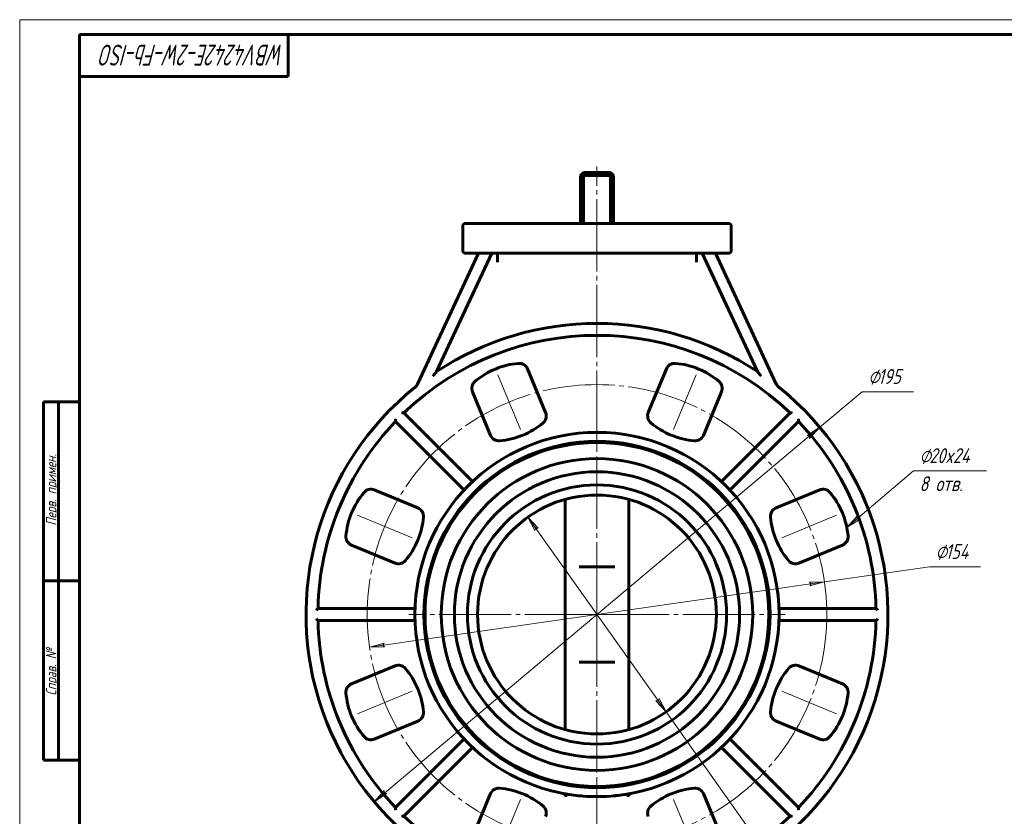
# Model space of a CAD drawing. Header units: millimetres. Extents: x 0 to 594, y 0 to 420.
# Tile 2 of 3: x 0 to 330, y 153 to 420. Entities that reach past the tile are written whole.
import ezdxf

# ---------------------------------------------------------------- set-up
doc = ezdxf.new("R2010")
doc.units = ezdxf.units.MM
for name, pattern in [('K5LT_AXLED', [28.723839, 24.223839, -1.5, 1.5, -1.5]), ('K5LT_BASIC', [0]), ('K5LT_THIN', [0])]:
    doc.linetypes.add(name, pattern=pattern)
doc.layers.add('Системный слой', color=7, linetype='Continuous')
doc.layers.add('Системный слой (1)', color=7, linetype='Continuous', true_color=0x6c6c6c)
doc.styles.add('KDIMTEXTSTYLE', font='txt', dxfattribs={"width": 0.96, "oblique": 15, "height": 5})
doc.styles.add('KTEXTSTYLE', font='txt', dxfattribs={"width": 0.96, "height": 5})
doc.dimstyles.new('KDIMSTYLE (1.00)', dxfattribs={"dimtxt": 5, "dimasz": 1, "dimexe": 2, "dimexo": 0, "dimgap": 1, "dimtad": 1, "dimtxsty": 'KDIMTEXTSTYLE', "dimsah": 1, "dimcen": 0, "dimdle": 1, "dimadec": 0, "dimazin": 0, "dimtfac": 0.667, "dimtmove": 0, "dimatfit": 3, "dimfxl": 1, "dimtvp": 1, "dimtolj": 1, "dimtzin": 0, "dimarcsym": 0})

# ---------------------------------------------------------------- blocks, each defined once
blk = doc.blocks.new('U0')
at = {"layer": 'Системный слой (1)', "color": 143, "linetype": 'K5LT_BASIC', "lineweight": 60, "true_color": 0x33acca}
for start, end in [(259.1988, 261.1523), (275.1885, 277.953), (278.9022, 280.8012)]:
    blk.add_arc((193.45, 220.78), 61, start, end, dxfattribs=at)
blk = doc.blocks.new('U1')
at = {"layer": 'Системный слой (1)', "color": 143, "linetype": 'K5LT_BASIC', "lineweight": 60, "true_color": 0x33acca}
for p, q in [((199.11, 160.04), (200.1, 160.14)), ((200.1, 160.14), (201.03, 160.25)), ((201.03, 160.25), (201.89, 160.37))]:
    blk.add_line(p, q, dxfattribs=at)
blk = doc.blocks.new('U2')
at = {"layer": 'Системный слой (1)', "color": 143, "linetype": 'K5LT_BASIC', "lineweight": 60, "true_color": 0x33acca}
for p, q in [((186.55, 160.17), (185.72, 160.27)), ((187.43, 160.08), (186.55, 160.17)), ((188.36, 159.99), (187.43, 160.08)), ((190.03, 159.87), (188.81, 159.96)), ((191.3, 159.82), (190.03, 159.87)), ((192.59, 159.78), (191.3, 159.82)), ((195.55, 159.82), (195.07, 159.8)), ((196.02, 159.83), (195.55, 159.82)), ((196.49, 159.85), (196.02, 159.83)), ((198.9, 160.02), (198.89, 160.02)), ((198.96, 160.03), (198.9, 160.02)), ((200.19, 160.15), (198.96, 160.03)), ((201.38, 160.3), (200.19, 160.15)), ((202.43, 160.44), (201.38, 160.3))]:
    blk.add_line(p, q, dxfattribs=at)
blk = doc.blocks.new('U3')
at = {"layer": 'Системный слой (1)', "color": 30, "linetype": 'K5LT_AXLED', "lineweight": 18, "true_color": 0xff8000}
for q in [(193.45, 370.78), (130.45, 220.78), (256.45, 220.78), (193.45, 120.28)]:
    blk.add_line((193.45, 220.78), q, dxfattribs=at)
blk = doc.blocks.new('D0')
at = {"layer": 'Системный слой (1)'}
for points in [[(264.71, 279.75), (268.12, 283.47), (263.87, 280.76), (264.67, 280.58)], [(118.78, 158.09), (123.03, 160.8), (122.22, 160.98), (122.18, 161.81)]]:
    blk.add_hatch(color=7, dxfattribs=at).paths.add_polyline_path(points)
at = {"layer": 'Системный слой (1)', "color": 7, "linetype": 'K5LT_THIN', "lineweight": 18, "true_color": 0xffffff}
for p, q in [((268.12, 283.47), (282.33, 295.4)), ((118.78, 158.09), (268.12, 283.47)), ((263.87, 280.76), (268.12, 283.47)), ((264.67, 280.58), (263.87, 280.76)), ((264.71, 279.75), (264.67, 280.58)), ((268.12, 283.47), (264.71, 279.75)), ((118.78, 158.09), (122.18, 161.81)), ((122.18, 161.81), (122.22, 160.98)), ((123.03, 160.8), (118.78, 158.09)), ((122.22, 160.98), (123.03, 160.8))]:
    blk.add_line(p, q, dxfattribs=at)
blk.add_wipeout([(284.33, 296.4), (284.33, 303.78), (297, 303.78), (297, 296.4)]).dxf.layer = 'Системный слой (1)'
blk.add_line((282.33, 295.4), (299.52, 295.4), dxfattribs=at)
at = {"layer": 'Системный слой (1)', "color": 7, "char_height": 5, "attachment_point": 1, "style": 'KTEXTSTYLE'}
for s, insert in [('\\fArial|b0|c204|p34;\\H5.0;\\W1.000;\\Q15;\\fGOST Type AU|b0|i0|c204|p34;\\Q15;\\W0.960;⌀', (284.33, 302.99)), ('\\fArial|b0|c204|p34;\\H5.0;\\W1.000;\\Q15;\\fGOST Type AU|b0|i0|c204|p34;\\Q15;\\W0.960;195', (287.64, 302.99))]:
    blk.add_mtext(s, dxfattribs=dict(at, insert=insert))
blk = doc.blocks.new('KDIMARROW_01')
at = {"layer": 'Системный слой'}
blk.add_hatch(color=0, dxfattribs=at).paths.add_polyline_path([(0, 0), (-5, 0.66), (-4.5, 0), (-5, -0.66)])
at = {"layer": 'Системный слой', "color": 0, "linetype": 'K5LT_THIN', "lineweight": 18}
for p, q in [((-4.5, 0), (-5, 0.66)), ((-5, 0.66), (0, 0)), ((0, 0), (-5, -0.66)), ((-5, -0.66), (-4.5, 0))]:
    blk.add_line(p, q, dxfattribs=at)
at = {"layer": 'Системный слой (1)', "color": 0, "linetype": 'K5LT_THIN', "lineweight": 18}
blk.add_line((193.45, 67.47), (192.45, 67.47), dxfattribs=at)
blk = doc.blocks.new('D1')
at = {"layer": 'Системный слой (1)'}
for points in [[(264.81, 230.36), (269.67, 231.72), (264.62, 231.66), (265.21, 231.08)], [(122.27, 209.9), (121.68, 210.48), (122.09, 211.2), (117.23, 209.84)]]:
    blk.add_hatch(color=7, dxfattribs=at).paths.add_polyline_path(points)
at = {"layer": 'Системный слой (1)', "color": 7, "linetype": 'K5LT_THIN', "lineweight": 18, "true_color": 0xffffff}
for p, q in [((269.67, 231.72), (304.92, 236.78)), ((117.23, 209.84), (269.67, 231.72)), ((264.62, 231.66), (269.67, 231.72)), ((265.21, 231.08), (264.62, 231.66)), ((269.67, 231.72), (264.81, 230.36)), ((264.81, 230.36), (265.21, 231.08)), ((117.23, 209.84), (122.09, 211.2)), ((122.09, 211.2), (121.68, 210.48)), ((122.27, 209.9), (117.23, 209.84)), ((121.68, 210.48), (122.27, 209.9))]:
    blk.add_line(p, q, dxfattribs=at)
blk.add_wipeout([(306.92, 237.78), (306.92, 245.16), (319.47, 245.16), (319.47, 237.78)]).dxf.layer = 'Системный слой (1)'
blk.add_line((304.92, 236.78), (321.99, 236.78), dxfattribs=at)
at = {"layer": 'Системный слой (1)', "color": 7, "char_height": 5, "attachment_point": 1, "style": 'KTEXTSTYLE'}
for s, insert in [('\\fArial|b0|c204|p34;\\H5.0;\\W1.000;\\Q15;\\fGOST Type AU|b0|i0|c204|p34;\\Q15;\\W0.960;⌀', (306.92, 244.37)), ('\\fArial|b0|c204|p34;\\H5.0;\\W1.000;\\Q15;\\fGOST Type AU|b0|i0|c204|p34;\\Q15;\\W0.960;154', (310.23, 244.37))]:
    blk.add_mtext(s, dxfattribs=dict(at, insert=insert))
blk = doc.blocks.new('U4')
at = {"layer": 'Системный слой (1)'}
blk.add_hatch(color=7, dxfattribs=at).paths.add_polyline_path([(277.16, 249.91), (281.4, 252.64), (280.59, 252.82), (280.55, 253.64)])
at = {"layer": 'Системный слой (1)', "color": 7, "linetype": 'K5LT_THIN', "lineweight": 18, "true_color": 0xffffff}
for p, q in [((299.52, 268.89), (277.16, 249.91)), ((299.52, 268.89), (324, 268.89)), ((277.16, 249.91), (280.55, 253.64)), ((281.4, 252.64), (277.16, 249.91)), ((280.55, 253.64), (280.59, 252.82)), ((280.59, 252.82), (281.4, 252.64))]:
    blk.add_line(p, q, dxfattribs=at)
at = {"layer": 'Системный слой (1)', "color": 7, "char_height": 5, "attachment_point": 1, "style": 'KTEXTSTYLE'}
for s, insert in [('\\fArial|b0|c204|p34;\\H5.0;\\W1.000;\\Q15;\\fGOST Type AU|b0|i0|c204|p34;\\Q15;\\W0.960;⌀', (301.52, 276.48)), ('\\fArial|b0|c204|p34;\\H5.0;\\W1.000;\\Q15;\\fGOST Type AU|b0|i0|c204|p34;\\Q15;\\W0.960;20x24', (304.83, 276.48)), ('\\fArial|b0|c204|p34;\\H5.0;\\W1.000;\\Q15;\\fGOST Type AU|b0|i0|c204|p34;\\Q15;\\W0.960;8 отв.', (301.52, 267.09))]:
    blk.add_mtext(s, dxfattribs=dict(at, insert=insert))
blk = doc.blocks.new('D2')
at = {"layer": 'Системный слой (1)'}
for points in [[(173.74, 249.71), (170.31, 253.4), (172.66, 248.95), (172.91, 249.73)], [(216.59, 188.15), (214.23, 192.61), (213.99, 191.82), (213.16, 191.85)]]:
    blk.add_hatch(color=7, dxfattribs=at).paths.add_polyline_path(points)
at = {"layer": 'Системный слой (1)', "color": 7, "linetype": 'K5LT_THIN', "lineweight": 18, "true_color": 0xffffff}
for p, q in [((170.31, 253.4), (173.74, 249.71)), ((172.66, 248.95), (170.31, 253.4)), ((170.31, 253.4), (216.59, 188.15)), ((172.91, 249.73), (172.66, 248.95)), ((173.74, 249.71), (172.91, 249.73)), ((216.59, 188.15), (213.16, 191.85)), ((213.16, 191.85), (213.99, 191.82)), ((213.99, 191.82), (214.23, 192.61)), ((214.23, 192.61), (216.59, 188.15)), ((216.59, 188.15), (260.97, 125.59))]:
    blk.add_line(p, q, dxfattribs=at)
blk.add_wipeout([(262.97, 126.59), (262.97, 133.97), (276.91, 133.97), (276.91, 126.59)]).dxf.layer = 'Системный слой (1)'
blk.add_line((260.97, 125.59), (279.49, 125.59), dxfattribs=at)
at = {"layer": 'Системный слой (1)', "color": 7, "insert": (262.97, 133.17), "char_height": 5, "attachment_point": 1, "style": 'KTEXTSTYLE'}
blk.add_mtext('\\fArial|b0|c204|p34;\\H5.0;\\W1.000;\\Q15;\\fGOST Type AU|b0|i0|c204|p34;\\Q15;\\W0.960;DN80', dxfattribs=at)
blk = doc.blocks.new('U32')
at = {"color": 7, "linetype": 'K5LT_THIN', "lineweight": 18, "true_color": 0xffffff}
for p, q in [((0, 0), (0, 420)), ((0, 420), (594, 420))]:
    blk.add_line(p, q, dxfattribs=at)
at = {"color": 143, "linetype": 'K5LT_BASIC', "lineweight": 60, "true_color": 0x33acca}
for p, q in [((20, 5), (20, 415)), ((20, 415), (589, 415)), ((90, 415), (90, 401)), ((90, 401), (20, 401)), ((8, 172), (8, 292)), ((20, 292), (8, 292)), ((13, 172), (13, 292)), ((20, 232), (8, 232)), ((20, 172), (8, 172))]:
    blk.add_line(p, q, dxfattribs=at)
at = {"color": 7, "attachment_point": 1, "style": 'KTEXTSTYLE'}
for s, insert, char_height, rotation in [('\\fArial|b0|c204|p34;\\H5.0;\\W1.000;\\Q15;\\fGOST Type AU|b0|i0|c204|p34;\\Q15;\\W0.791;\\H7.00;WBV4242E-2W-Fb-ISO', (88.77, 404.64), 7, 180), ('\\fArial|b0|c204|p34;\\H5.0;\\W1.000;\\Q15;\\fGOST Type AU|b0|i0|c204|p34;\\Q15;\\W0.960;\\H3.50;Перв. примен.', (8.82, 250.52), 3.5, 90), ('\\fArial|b0|c204|p34;\\H5.0;\\W1.000;\\Q15;\\fGOST Type AU|b0|i0|c204|p34;\\Q15;\\W0.960;\\H3.50;Справ. №', (8.82, 193.63), 3.5, 90)]:
    blk.add_mtext(s, dxfattribs=dict(at, insert=insert, char_height=char_height, rotation=rotation))

msp = doc.modelspace()

# ---------------------------------------------------------------- linework, layer by layer
at = {"layer": 'Системный слой (1)', "color": 143, "linetype": 'K5LT_BASIC', "lineweight": 60, "true_color": 0x33acca}
for p, q in [((187.948, 367.779), (188.948, 368.779)), ((187.948, 351.779), (187.948, 367.779)), ((187.948, 367.779), (188.948, 367.779)), ((188.948, 368.779), (197.948, 368.779)), ((188.948, 368.779), (188.948, 367.779)), ((188.948, 351.779), (188.948, 367.779)), ((188.948, 367.779), (197.948, 367.779)), ((197.948, 368.779), (197.948, 367.779)), ((197.948, 368.779), (198.948, 367.779)), ((197.948, 351.779), (197.948, 367.779)), ((198.948, 367.779), (197.948, 367.779)), ((198.948, 351.779), (198.948, 367.779)), ((148.448, 342.779), (148.448, 350.779)), ((164.652, 351.779), (149.448, 351.779)), ((166.615, 351.779), (164.652, 351.779)), ((220.281, 351.779), (166.615, 351.779)), ((222.244, 351.779), (220.281, 351.779)), ((237.448, 351.779), (222.244, 351.779)), ((238.448, 342.779), (238.448, 350.779)), ((153.785, 341.779), (133.353, 297.963)), ((139.712, 302.134), (158.199, 341.779)), ((149.448, 341.779), (164.652, 341.779)), ((160.064, 341.779), (160.064, 338.779)), ((164.652, 341.779), (166.615, 341.779)), ((166.615, 341.779), (220.281, 341.779)), ((220.281, 341.779), (222.244, 341.779)), ((222.244, 341.779), (237.448, 341.779)), ((226.833, 338.779), (226.833, 341.779)), ((228.698, 341.779), (247.185, 302.134)), ((253.543, 297.963), (233.111, 341.779)), ((176.247, 288.438), (170.194, 303.051)), ((216.703, 303.051), (210.65, 288.438)), ((151.716, 295.398), (157.769, 280.784)), ((229.127, 280.784), (235.18, 295.398)), ((151.752, 265.303), (128.763, 288.292)), ((258.133, 288.292), (235.144, 265.303)), ((125.935, 285.464), (148.924, 262.475)), ((237.973, 262.475), (260.962, 285.464)), ((182.448, 277.726), (182.448, 277.319)), ((204.448, 277.726), (204.448, 277.319)), ((133.443, 256.458), (118.83, 262.511)), ((268.067, 262.511), (253.453, 256.458)), ((182.736, 259.318), (182.736, 182.24)), ((204.16, 182.24), (204.16, 259.318)), ((111.176, 244.033), (125.79, 237.98)), ((261.107, 237.98), (275.721, 244.033)), ((187.448, 236.779), (199.448, 236.779)), ((132.481, 222.779), (99.97, 222.779)), ((286.927, 222.779), (254.415, 222.779)), ((99.97, 218.779), (132.481, 218.779)), ((254.415, 218.779), (286.927, 218.779)), ((199.448, 204.779), (187.448, 204.779)), ((125.79, 203.578), (111.176, 197.524)), ((275.721, 197.524), (261.107, 203.578)), ((118.83, 179.047), (133.443, 185.1)), ((253.453, 185.1), (268.067, 179.047)), ((148.924, 179.083), (125.935, 156.094)), ((260.962, 156.094), (237.973, 179.083)), ((128.763, 153.265), (151.752, 176.254)), ((235.144, 176.254), (258.133, 153.265)), ((182.448, 164.239), (182.448, 163.832)), ((204.448, 164.239), (204.448, 163.832)), ((157.769, 160.774), (151.716, 146.16)), ((235.18, 146.16), (229.127, 160.774))]:
    msp.add_line(p, q, dxfattribs=at)
at = {"layer": 'Системный слой (1)', "color": 30, "linetype": 'K5LT_AXLED', "lineweight": 18, "true_color": 0xff8000}
for p, q in [((193.448, 280.779), (193.448, 275.319)), ((193.448, 166.239), (193.448, 160.779))]:
    msp.add_line(p, q, dxfattribs=at)
msp.add_circle((193.448, 220.779), 77, dxfattribs=at)
at = {"layer": 'Системный слой (1)', "color": 143, "linetype": 'K5LT_BASIC', "lineweight": 60, "true_color": 0x33acca}
for radius in [57.6, 52.2, 47.8, 43.4, 40]:
    msp.add_circle((193.448, 220.779), radius, dxfattribs=at)
for centre, radius, start, end in [((149.448, 350.779), 1, 90, 180), ((237.448, 350.779), 1, 0, 90), ((149.448, 342.779), 1, 180, 270), ((237.448, 342.779), 1, 270, 0), ((193.448, 220.779), 97.5, 56.55467, 123.44533), ((193.448, 220.779), 93.5, 46.22567, 133.77433), ((169.339, 278.983), 26, 94.78107, 130.21893), ((167.422, 301.903), 3, 22.5, 94.78107), ((219.474, 301.903), 3, 85.21893, 157.5), ((217.557, 278.983), 26, 49.78107, 85.21893), ((130.634, 299.231), 3, 308.68312, 335), ((154.488, 296.546), 3, 130.21893, 202.5), ((232.409, 296.546), 3, 337.5, 49.78107), ((256.262, 299.231), 3, 205, 231.31688), ((193.448, 220.779), 97.5, 128.68312, 51.31688), ((173.475, 287.29), 3, 310.21893, 22.5), ((213.421, 287.29), 3, 157.5, 229.78107), ((193.448, 220.779), 93.5, 136.22567, 178.77433), ((158.624, 304.852), 26, 274.78107, 310.21893), ((228.272, 304.852), 26, 229.78107, 265.21893), ((193.448, 220.779), 93.5, 1.22567, 43.77433), ((193.448, 220.779), 61, 0, 180), ((160.541, 281.932), 3, 202.5, 274.78107), ((226.355, 281.932), 3, 265.21893, 337.5), ((193.448, 220.779), 58, 0, 180), ((193.448, 220.779), 61, 103.13161, 103.4937), ((193.448, 220.779), 61, 76.50452, 76.92297), ((135.244, 244.888), 26, 139.78107, 175.21893), ((117.681, 259.739), 3, 67.5, 139.78107), ((269.215, 259.739), 3, 40.21893, 112.5), ((251.653, 244.888), 26, 4.78107, 40.21893), ((132.295, 253.686), 3, 355.21893, 67.5), ((254.601, 253.686), 3, 112.5, 184.78107), ((109.375, 255.603), 26, 319.78107, 355.21893), ((277.521, 255.603), 26, 184.78107, 220.21893), ((112.324, 246.805), 3, 175.21893, 247.5), ((274.573, 246.805), 3, 292.5, 4.78107), ((126.938, 240.752), 3, 247.5, 319.78107), ((259.959, 240.752), 3, 220.21893, 292.5), ((193.448, 220.779), 93.5, 181.22567, 223.77433), ((193.448, 220.779), 61, 180, 0), ((193.448, 220.779), 58, 180, 0), ((193.448, 220.779), 93.5, 316.22567, 358.77433), ((126.938, 200.806), 3, 40.21893, 112.5), ((109.375, 185.955), 26, 4.78107, 40.21893), ((277.521, 185.955), 26, 139.78107, 175.21893), ((259.959, 200.806), 3, 67.5, 139.78107), ((112.324, 194.753), 3, 112.5, 184.78107), ((274.573, 194.753), 3, 355.21893, 67.5), ((135.244, 196.67), 26, 184.78107, 220.21893), ((251.653, 196.67), 26, 319.78107, 355.21893), ((132.295, 187.872), 3, 292.5, 4.78107), ((254.601, 187.872), 3, 175.21893, 247.5), ((117.681, 181.819), 3, 220.21893, 292.5), ((269.215, 181.819), 3, 247.5, 319.78107), ((160.541, 159.626), 3, 85.21893, 157.5), ((158.624, 136.706), 26, 49.78107, 85.21893), ((228.272, 136.706), 26, 94.78107, 130.21893), ((226.355, 159.626), 3, 22.5, 94.78107), ((173.475, 154.268), 3, 337.5, 49.78107), ((213.421, 154.268), 3, 130.21893, 202.5), ((193.448, 220.779), 93.5, 226.22567, 313.77433)]:
    msp.add_arc(centre, radius, start, end, dxfattribs=at)
for points, knots in [([(139.712, 302.134), (139.712, 302.134), (139.71, 302.131), (139.7, 302.12), (139.691, 302.11), (139.664, 302.078), (139.641, 302.051), (139.558, 301.956), (139.483, 301.868), (139.197, 301.535), (138.861, 301.142), (138.503, 300.719), (138.5, 300.716), (138.498, 300.713)], [-0.23841647, -0.23841647, -0.23841647, -0.23841647, -0.23145212, -0.23145212, -0.22252986, -0.22252986, -0.20656379, -0.20656379, -0.16524234, -0.16524234, 0, 0, 0.00120219, 0.00120219, 0.00120219, 0.00120219]), ([(248.399, 300.713), (248.396, 300.716), (248.394, 300.719), (248.035, 301.142), (247.7, 301.535), (247.414, 301.868), (247.338, 301.956), (247.256, 302.051), (247.233, 302.078), (247.205, 302.11), (247.197, 302.12), (247.187, 302.131), (247.185, 302.134), (247.185, 302.134)], [-0.47803513, -0.47803513, -0.47803513, -0.47803513, -0.47683294, -0.47683294, -0.3115906, -0.3115906, -0.27026915, -0.27026915, -0.25430308, -0.25430308, -0.24538081, -0.24538081, -0.23841647, -0.23841647, -0.23841647, -0.23841647]), ([(128.049, 288.299), (128.051, 288.299), (128.052, 288.299), (128.129, 288.298), (128.205, 288.298), (128.349, 288.297), (128.417, 288.296), (128.544, 288.295), (128.603, 288.294), (128.687, 288.293), (128.717, 288.293), (128.754, 288.293), (128.763, 288.292), (128.763, 288.292), (128.763, 288.292), (128.763, 288.292)], [-0.22648612, -0.22648612, -0.22648612, -0.22648612, -0.22593425, -0.22593425, -0.19818999, -0.19818999, -0.17179645, -0.17179645, -0.14533742, -0.14533742, -0.12564898, -0.12564898, -0.10848536, -0.10848536, -0.10839625, -0.10839625, -0.10839625, -0.10839625]), ([(258.133, 288.292), (258.134, 288.292), (258.143, 288.293), (258.179, 288.293), (258.209, 288.293), (258.293, 288.294), (258.352, 288.295), (258.478, 288.296), (258.547, 288.297), (258.691, 288.298), (258.767, 288.298), (258.844, 288.299), (258.846, 288.299), (258.847, 288.299)], [-0.096017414, -0.096017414, -0.096017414, -0.096017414, -0.081998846, -0.081998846, -0.06593448, -0.06593448, -0.044358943, -0.044358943, -0.022736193, -0.022736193, 0, 0, 0.00045082, 0.00045082, 0.00045082, 0.00045082]), ([(125.935, 285.464), (125.935, 285.464), (125.935, 285.473), (125.934, 285.51), (125.934, 285.54), (125.933, 285.623), (125.932, 285.682), (125.931, 285.809), (125.931, 285.878), (125.929, 286.021), (125.929, 286.098), (125.928, 286.175), (125.928, 286.176), (125.928, 286.178)], [-0.096017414, -0.096017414, -0.096017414, -0.096017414, -0.081998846, -0.081998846, -0.06593448, -0.06593448, -0.044358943, -0.044358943, -0.022736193, -0.022736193, 0, 0, 0.00045082, 0.00045082, 0.00045082, 0.00045082]), ([(260.969, 286.178), (260.969, 286.176), (260.968, 286.175), (260.968, 286.098), (260.967, 286.022), (260.966, 285.878), (260.965, 285.81), (260.964, 285.683), (260.964, 285.624), (260.963, 285.54), (260.962, 285.51), (260.962, 285.473), (260.962, 285.464), (260.962, 285.464), (260.962, 285.464), (260.962, 285.464)], [-0.22648612, -0.22648612, -0.22648612, -0.22648612, -0.22593425, -0.22593425, -0.19818999, -0.19818999, -0.17179645, -0.17179645, -0.14533742, -0.14533742, -0.12564898, -0.12564898, -0.10848536, -0.10848536, -0.10839625, -0.10839625, -0.10839625, -0.10839625]), ([(99.46, 222.279), (99.461, 222.28), (99.462, 222.281), (99.517, 222.335), (99.572, 222.388), (99.674, 222.489), (99.723, 222.537), (99.813, 222.626), (99.855, 222.667), (99.915, 222.726), (99.936, 222.746), (99.963, 222.772), (99.97, 222.779), (99.97, 222.779), (99.97, 222.779), (99.97, 222.779)], [-0.22648612, -0.22648612, -0.22648612, -0.22648612, -0.22593425, -0.22593425, -0.19818999, -0.19818999, -0.17179645, -0.17179645, -0.14533742, -0.14533742, -0.12564898, -0.12564898, -0.10848536, -0.10848536, -0.10839625, -0.10839625, -0.10839625, -0.10839625]), ([(287.436, 222.279), (287.435, 222.28), (287.434, 222.281), (287.342, 222.372), (287.252, 222.46), (287.113, 222.597), (287.06, 222.649), (286.989, 222.718), (286.964, 222.743), (286.934, 222.772), (286.927, 222.779), (286.927, 222.779)], [-0.00045082, -0.00045082, -0.00045082, -0.00045082, 0, 0, 0.0384134, 0.0384134, 0.0683993, 0.0683993, 0.09056009, 0.09056009, 0.10839625, 0.10839625, 0.10839625, 0.10839625]), ([(99.97, 218.779), (99.97, 218.779), (99.963, 218.785), (99.937, 218.811), (99.916, 218.832), (99.856, 218.89), (99.814, 218.932), (99.723, 219.02), (99.674, 219.068), (99.572, 219.169), (99.517, 219.223), (99.462, 219.277), (99.461, 219.278), (99.46, 219.279)], [-0.096017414, -0.096017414, -0.096017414, -0.096017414, -0.081998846, -0.081998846, -0.06593448, -0.06593448, -0.044358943, -0.044358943, -0.022736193, -0.022736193, 0, 0, 0.00045082, 0.00045082, 0.00045082, 0.00045082]), ([(287.436, 219.279), (287.435, 219.278), (287.434, 219.277), (287.342, 219.186), (287.252, 219.098), (287.113, 218.961), (287.06, 218.909), (286.989, 218.839), (286.964, 218.815), (286.934, 218.786), (286.927, 218.779), (286.927, 218.779)], [-0.184933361, -0.184933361, -0.184933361, -0.184933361, -0.184565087, -0.184565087, -0.153185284, -0.153185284, -0.128689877, -0.128689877, -0.110586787, -0.110586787, -0.096016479, -0.096016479, -0.096016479, -0.096016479]), ([(182.017, 160.86), (182.054, 160.852), (182.095, 160.845), (182.181, 160.828), (182.227, 160.82), (182.324, 160.802), (182.375, 160.792), (182.483, 160.772), (182.539, 160.762), (182.651, 160.742), (182.706, 160.732), (182.769, 160.721), (182.776, 160.719), (182.784, 160.718)], [0, 0, 0, 0, 3.8358593, 3.8358593, 7.6717186, 7.6717186, 11.5075779, 11.5075779, 15.3434372, 15.3434372, 18.7495168, 18.7495168, 19.1792966, 19.1792966, 19.1792966, 19.1792966]), ([(182.951, 160.689), (182.872, 160.702), (182.797, 160.716), (182.654, 160.741), (182.586, 160.754), (182.456, 160.777), (182.394, 160.789), (182.279, 160.81), (182.224, 160.82), (182.122, 160.84), (182.075, 160.849), (182.031, 160.857)], [0, 0, 0, 0, 2.5447196, 2.5447196, 5.0894392, 5.0894392, 7.6341588, 7.6341588, 10.1788784, 10.1788784, 12.723598, 12.723598, 12.723598, 12.723598]), ([(183.077, 159.82), (183.077, 159.821), (183.076, 159.823), (183.035, 159.961), (182.971, 160.1), (182.808, 160.351), (182.71, 160.468), (182.503, 160.647), (182.402, 160.715), (182.24, 160.793), (182.188, 160.813), (182.135, 160.83)], [-0.00064048, -0.00064048, -0.00064048, -0.00064048, 0, 0, 0.05509875, 0.05509875, 0.10583605, 0.10583605, 0.14355776, 0.14355776, 0.16067584, 0.16067584, 0.16067584, 0.16067584]), ([(203.819, 159.82), (203.82, 159.821), (203.82, 159.823), (203.857, 159.945), (203.91, 160.066), (204.045, 160.291), (204.126, 160.397), (204.311, 160.582), (204.415, 160.664), (204.604, 160.771), (204.681, 160.805), (204.762, 160.83)], [-0.17190909, -0.17190909, -0.17190909, -0.17190909, -0.17127422, -0.17127422, -0.12329657, -0.12329657, -0.07838051, -0.07838051, -0.03751602, -0.03751602, -0.01201739, -0.01201739, -0.01201739, -0.01201739]), ([(204.88, 160.86), (204.842, 160.852), (204.802, 160.845), (204.715, 160.828), (204.67, 160.82), (204.573, 160.802), (204.521, 160.792), (204.414, 160.772), (204.357, 160.762), (204.246, 160.742), (204.191, 160.732), (204.127, 160.721), (204.12, 160.719), (204.113, 160.718)], [0, 0, 0, 0, 3.8358593, 3.8358593, 7.6717186, 7.6717186, 11.5075779, 11.5075779, 15.3434372, 15.3434372, 18.7495168, 18.7495168, 19.1792966, 19.1792966, 19.1792966, 19.1792966]), ([(125.928, 155.38), (125.928, 155.381), (125.928, 155.383), (125.929, 155.46), (125.929, 155.536), (125.931, 155.679), (125.931, 155.748), (125.932, 155.875), (125.933, 155.934), (125.934, 156.018), (125.934, 156.047), (125.935, 156.084), (125.935, 156.094), (125.935, 156.094), (125.935, 156.094), (125.935, 156.094)], [-0.22648612, -0.22648612, -0.22648612, -0.22648612, -0.22593425, -0.22593425, -0.19818999, -0.19818999, -0.17179645, -0.17179645, -0.14533742, -0.14533742, -0.12564898, -0.12564898, -0.10848536, -0.10848536, -0.10839625, -0.10839625, -0.10839625, -0.10839625]), ([(260.969, 155.38), (260.969, 155.381), (260.968, 155.383), (260.967, 155.513), (260.966, 155.638), (260.965, 155.834), (260.964, 155.908), (260.963, 156.007), (260.962, 156.042), (260.962, 156.084), (260.962, 156.094), (260.962, 156.094)], [-0.00045082, -0.00045082, -0.00045082, -0.00045082, 0, 0, 0.0384134, 0.0384134, 0.0683993, 0.0683993, 0.09056009, 0.09056009, 0.10839625, 0.10839625, 0.10839625, 0.10839625]), ([(128.763, 153.265), (128.763, 153.265), (128.754, 153.265), (128.717, 153.265), (128.688, 153.265), (128.604, 153.264), (128.545, 153.263), (128.418, 153.262), (128.35, 153.261), (128.206, 153.26), (128.13, 153.259), (128.052, 153.259), (128.051, 153.259), (128.049, 153.259)], [-0.096017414, -0.096017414, -0.096017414, -0.096017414, -0.081998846, -0.081998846, -0.06593448, -0.06593448, -0.044358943, -0.044358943, -0.022736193, -0.022736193, 0, 0, 0.00045082, 0.00045082, 0.00045082, 0.00045082]), ([(258.847, 153.259), (258.846, 153.259), (258.844, 153.259), (258.767, 153.259), (258.691, 153.26), (258.548, 153.261), (258.479, 153.262), (258.353, 153.263), (258.293, 153.264), (258.209, 153.265), (258.18, 153.265), (258.143, 153.265), (258.134, 153.265), (258.133, 153.265), (258.133, 153.265), (258.133, 153.265)], [-0.22648612, -0.22648612, -0.22648612, -0.22648612, -0.22593425, -0.22593425, -0.19818999, -0.19818999, -0.17179645, -0.17179645, -0.14533742, -0.14533742, -0.12564898, -0.12564898, -0.10848536, -0.10848536, -0.10839625, -0.10839625, -0.10839625, -0.10839625])]:
    msp.add_open_spline(points, degree=3, knots=knots, dxfattribs=at)
for points in [[(182.135, 160.83), (182.096, 160.842), (182.057, 160.852), (182.017, 160.86)], [(204.88, 160.86), (204.84, 160.852), (204.801, 160.842), (204.762, 160.83)]]:
    msp.add_open_spline(points, degree=3, dxfattribs=at)

# ---------------------------------------------------------------- block references
at = {"layer": 'Системный слой (1)'}
for name in ['U3', 'U0', 'U2', 'U1']:
    msp.add_blockref(name, (0, 0), dxfattribs=at)

# ---------------------------------------------------------------- next in the draw order: dimensions: what is measured, and where the dimension line sits
at = {"layer": 'Системный слой (1)', "color": 7}
dim = msp.add_diameter_dim_2p(p1=(118.775, 158.087), p2=(268.121, 283.47), dimstyle='KDIMSTYLE (1.00)', override={"dimtih": 1, "dimtoh": 1, "dimpost": '\\fGOST Type AU|b0|c204|p34;\\H5.0;\\W0.960;\\Q15;<>', "dimblk1": 'KDIMARROW_01', "dimblk2": 'KDIMARROW_01', "dimclrt": 7, "dimtol": 1, "dimtp": 0, "dimtm": 0, "dimtdec": 5, "dimtmove": 1, "dimatfit": 2, "dimtolj": 1}, dxfattribs=at)
dim.commit()
dim.dimension.update_dxf_attribs({"geometry": 'D0', "text_midpoint": (284.328, 295.398), "dimtype": 163})

# ---------------------------------------------------------------- next in the draw order: linework, layer by layer
at = {"layer": 'Системный слой (1)', "color": 30, "linetype": 'K5LT_AXLED', "lineweight": 18, "true_color": 0xff8000}
for p, q in [((160.19, 301.072), (167.774, 282.763)), ((226.707, 301.072), (219.123, 282.763)), ((113.155, 187.52), (131.464, 195.104)), ((273.742, 187.52), (255.432, 195.104)), ((160.19, 140.486), (167.774, 158.795)), ((226.707, 140.486), (219.123, 158.795))]:
    msp.add_line(p, q, dxfattribs=at)

# ---------------------------------------------------------------- next in the draw order: block references
at = {"layer": 'Системный слой (1)'}
msp.add_blockref('U4', (0, 0), dxfattribs=at)

# ---------------------------------------------------------------- next in the draw order: dimensions: what is measured, and where the dimension line sits
at = {"layer": 'Системный слой (1)', "color": 7}
dim = msp.add_diameter_dim_2p(p1=(117.229, 209.839), p2=(269.667, 231.719), dimstyle='KDIMSTYLE (1.00)', override={"dimtih": 1, "dimtoh": 1, "dimpost": '\\fGOST Type AU|b0|c204|p34;\\H5.0;\\W0.960;\\Q15;<>', "dimblk1": 'KDIMARROW_01', "dimblk2": 'KDIMARROW_01', "dimclrt": 7, "dimtol": 1, "dimtp": 0, "dimtm": 0, "dimtdec": 5, "dimtmove": 1, "dimatfit": 2, "dimtolj": 1}, dxfattribs=at)
dim.commit()
dim.dimension.update_dxf_attribs({"geometry": 'D1', "text_midpoint": (306.923, 236.779), "dimtype": 163})

# ---------------------------------------------------------------- next in the draw order: linework, layer by layer
at = {"layer": 'Системный слой (1)', "color": 30, "linetype": 'K5LT_AXLED', "lineweight": 18, "true_color": 0xff8000}
for p, q in [((113.155, 254.038), (131.464, 246.454)), ((273.742, 254.038), (255.432, 246.454))]:
    msp.add_line(p, q, dxfattribs=at)

# ---------------------------------------------------------------- next in the draw order: dimensions: what is measured, and where the dimension line sits
at = {"layer": 'Системный слой (1)', "color": 7}
dim = msp.add_diameter_dim_2p(p1=(170.306, 253.405), p2=(216.59, 188.153), dimstyle='KDIMSTYLE (1.00)', override={"dimtih": 1, "dimtoh": 1, "dimpost": '\\fGOST Type AU|b0|c204|p34;\\H5.0;\\W0.960;\\Q15;<>', "dimblk1": 'KDIMARROW_01', "dimblk2": 'KDIMARROW_01', "dimclrt": 7, "dimtol": 1, "dimtp": 0, "dimtm": 0, "dimtdec": 5, "dimtmove": 1, "dimatfit": 2, "dimtolj": 1}, dxfattribs=at)
dim.commit()
dim.dimension.update_dxf_attribs({"geometry": 'D2', "text_midpoint": (262.969, 125.587), "dimtype": 163})

# ---------------------------------------------------------------- next in the draw order: block references
msp.add_blockref('U32', (0, 0))

doc.saveas('drawing.dxf')
